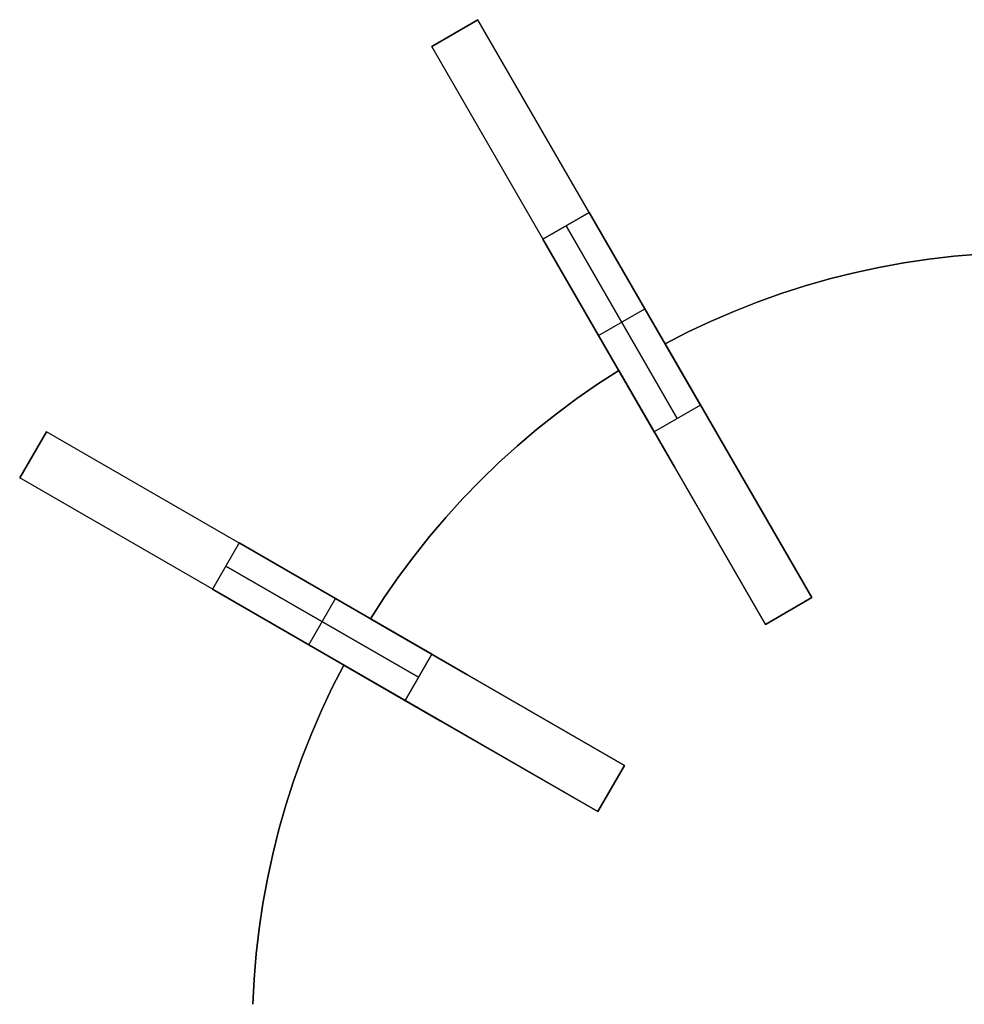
# Model space of a CAD drawing. Header units: millimetres. Extents: x 161 to 3923, y -487 to 1291.
# Tile 2 of 40: x 193 to 405, y 300 to 521. Entities that reach past the tile are written whole.
import ezdxf

# ---------------------------------------------------------------- set-up
doc = ezdxf.new("R2010")
doc.units = ezdxf.units.MM
doc.layers.add('Predeterminada', color=7, linetype='Continuous')

msp = doc.modelspace()

# ---------------------------------------------------------------- linework, layer by layer
at = {"layer": 'Predeterminada', "color": 254, "true_color": 0xf3e5b7}
for points in [[(295.74, 521.22), (285.35, 515.22)], [(295.74, 521.22), (285.35, 515.22)], [(285.35, 515.22), (295.74, 521.22)], [(285.35, 515.22), (295.74, 521.22)], [(370.74, 391.32), (295.74, 521.22)], [(360.35, 385.32), (285.35, 515.22)], [(310.35, 471.92), (320.74, 477.92)], [(320.74, 477.92), (310.35, 471.92)], [(345.74, 434.62), (320.74, 477.92)], [(320.74, 477.92), (345.74, 434.62)], [(315.54, 474.92), (340.54, 431.62)], [(340.54, 431.62), (315.54, 474.92)], [(310.35, 471.92), (335.35, 428.62)], [(335.35, 428.62), (310.35, 471.92)], [(337.79, 448.39), (342.85, 450.98), (348, 453.41), (353.22, 455.66), (358.51, 457.75), (363.87, 459.66), (369.28, 461.4), (374.75, 462.96), (380.27, 464.34), (385.83, 465.55), (391.42, 466.57), (397.05, 467.41), (402.7, 468.06), (408.36, 468.53), (414.04, 468.82)], [(414.04, 468.82), (408.36, 468.53), (402.7, 468.06), (397.05, 467.41), (391.42, 466.57), (385.83, 465.55), (380.27, 464.34), (374.75, 462.96), (369.28, 461.4), (363.87, 459.66), (358.51, 457.75), (353.22, 455.66), (348, 453.41), (342.85, 450.98), (337.79, 448.39)], [(337.79, 448.39), (342.85, 450.98), (348, 453.41), (353.22, 455.66), (358.51, 457.75), (363.87, 459.66), (369.28, 461.4), (374.75, 462.96), (380.27, 464.34), (385.83, 465.55), (391.42, 466.57), (397.05, 467.41), (402.7, 468.06), (408.36, 468.53), (414.04, 468.82)], [(322.85, 450.27), (333.24, 456.27)], [(322.85, 450.27), (333.24, 456.27)], [(350.3, 426.72), (337.79, 448.39)], [(337.79, 448.39), (350.3, 426.72)], [(271.58, 386.57), (274.67, 391.34), (277.91, 396.02), (281.3, 400.58), (284.84, 405.03), (288.52, 409.37), (292.34, 413.58), (296.3, 417.67), (300.39, 421.62), (304.6, 425.44), (308.93, 429.13), (313.39, 432.66), (317.95, 436.06), (322.62, 439.3), (327.4, 442.39)], [(327.4, 442.39), (322.62, 439.3), (317.95, 436.06), (313.39, 432.66), (308.93, 429.13), (304.6, 425.44), (300.39, 421.62), (296.3, 417.67), (292.34, 413.58), (288.52, 409.37), (284.84, 405.03), (281.3, 400.58), (277.91, 396.02), (274.67, 391.34), (271.58, 386.57)], [(271.58, 386.57), (274.67, 391.34), (277.91, 396.02), (281.3, 400.58), (284.84, 405.03), (288.52, 409.37), (292.34, 413.58), (296.3, 417.67), (300.39, 421.62), (304.6, 425.44), (308.93, 429.13), (313.39, 432.66), (317.95, 436.06), (322.62, 439.3), (327.4, 442.39)], [(327.4, 442.39), (339.91, 420.72)], [(339.91, 420.72), (327.4, 442.39)], [(345.74, 434.62), (335.35, 428.62)], [(345.74, 434.62), (335.35, 428.62)], [(198.74, 428.62), (192.74, 418.23)], [(198.74, 428.62), (192.74, 418.23)], [(192.74, 418.23), (198.74, 428.62)], [(192.74, 418.23), (198.74, 428.62)], [(328.65, 353.62), (198.74, 428.62)], [(370.74, 391.32), (350.3, 426.72)], [(350.3, 426.72), (370.74, 391.32)], [(339.91, 420.72), (360.35, 385.32)], [(360.35, 385.32), (339.91, 420.72)], [(322.65, 343.23), (192.74, 418.23)], [(242.04, 403.62), (236.04, 393.23)], [(242.04, 403.62), (236.04, 393.23)], [(285.35, 378.62), (242.04, 403.62)], [(242.04, 403.62), (285.35, 378.62)], [(239.04, 398.42), (282.35, 373.42)], [(282.35, 373.42), (239.04, 398.42)], [(236.04, 393.23), (279.35, 368.23)], [(279.35, 368.23), (236.04, 393.23)], [(257.69, 380.73), (263.69, 391.12)], [(257.69, 380.73), (263.69, 391.12)], [(360.35, 385.32), (370.74, 391.32)], [(360.35, 385.32), (370.74, 391.32)], [(360.35, 385.32), (370.74, 391.32)], [(370.74, 391.32), (360.35, 385.32)], [(360.35, 385.32), (370.74, 391.32)], [(360.35, 385.32), (370.74, 391.32)], [(293.24, 374.06), (271.58, 386.57)], [(271.58, 386.57), (293.24, 374.06)], [(279.35, 368.23), (285.35, 378.62)], [(285.35, 378.62), (279.35, 368.23)], [(245.15, 299.92), (245.43, 305.6), (245.91, 311.27), (246.56, 316.92), (247.4, 322.55), (248.42, 328.14), (249.62, 333.7), (251.01, 339.22), (252.57, 344.69), (254.31, 350.1), (256.22, 355.46), (258.3, 360.75), (260.56, 365.97), (262.99, 371.11), (265.58, 376.18)], [(265.58, 376.18), (262.99, 371.11), (260.56, 365.97), (258.3, 360.75), (256.22, 355.46), (254.31, 350.1), (252.57, 344.69), (251.01, 339.22), (249.62, 333.7), (248.42, 328.14), (247.4, 322.55), (246.56, 316.92), (245.91, 311.27), (245.43, 305.6), (245.15, 299.92)], [(245.15, 299.92), (245.43, 305.6), (245.91, 311.27), (246.56, 316.92), (247.4, 322.55), (248.42, 328.14), (249.62, 333.7), (251.01, 339.22), (252.57, 344.69), (254.31, 350.1), (256.22, 355.46), (258.3, 360.75), (260.56, 365.97), (262.99, 371.11), (265.58, 376.18)], [(265.58, 376.18), (287.24, 363.67)], [(287.24, 363.67), (265.58, 376.18)], [(328.65, 353.62), (293.24, 374.06)], [(293.24, 374.06), (328.65, 353.62)], [(287.24, 363.67), (322.65, 343.23)], [(322.65, 343.23), (287.24, 363.67)], [(322.65, 343.23), (328.65, 353.62)], [(322.65, 343.23), (328.65, 353.62)], [(322.65, 343.23), (328.65, 353.62)], [(328.65, 353.62), (322.65, 343.23)], [(322.65, 343.23), (328.65, 353.62)], [(322.65, 343.23), (328.65, 353.62)]]:
    msp.add_lwpolyline(points, dxfattribs=at)
at = {"layer": 'Predeterminada', "color": 254, "true_color": 0xf3e5b7, "extrusion": (1, 0, 0)}
for points in [[(521.22, 796.79), (521.22, 1146.79)], [(518.22, 796.79), (518.22, 1146.79)], [(515.22, 796.79), (515.22, 1146.79)], [(456.27, 746.79), (456.27, 1196.79)], [(450.27, 746.79), (450.27, 1196.79)], [(448.39, 874.79), (448.39, 886.79)], [(442.39, 874.79), (442.39, 886.79)], [(428.62, 771.79), (428.62, 1121.79)], [(423.42, 771.79), (423.42, 1121.79)], [(418.23, 771.79), (418.23, 1121.79)], [(391.12, 721.79), (391.12, 1171.79)], [(391.32, 874.79), (391.32, 796.79)], [(391.32, 1146.79), (391.32, 886.79)], [(388.32, 874.79), (388.32, 796.79)], [(388.32, 1146.79), (388.32, 886.79)], [(386.57, 874.79), (386.57, 886.79)], [(385.32, 874.79), (385.32, 796.79)], [(385.32, 1146.79), (385.32, 886.79)], [(380.73, 721.79), (380.73, 1171.79)], [(376.18, 874.79), (376.18, 886.79)], [(353.62, 874.79), (353.62, 771.79)], [(353.62, 1121.79), (353.62, 886.79)], [(348.42, 874.79), (348.42, 771.79)], [(348.42, 1121.79), (348.42, 886.79)], [(343.23, 874.79), (343.23, 771.79)], [(343.23, 1121.79), (343.23, 886.79)]]:
    msp.add_lwpolyline(points, dxfattribs=at)
at = {"layer": 'Predeterminada', "color": 254, "true_color": 0xf3e5b7, "extrusion": (0.866025, 0.5, -2.20147e-14)}
msp.add_lwpolyline([(303.52, 1146.79), (303.49, 1148.5), (303.41, 1150.2), (303.26, 1151.9), (303.06, 1153.6), (302.8, 1155.29), (302.48, 1156.96), (302.1, 1158.63), (301.67, 1160.28), (301.18, 1161.92), (300.64, 1163.53), (300.04, 1165.13), (299.38, 1166.71), (298.68, 1168.26), (297.92, 1169.79), (297.11, 1171.3), (296.24, 1172.77), (295.33, 1174.21), (294.37, 1175.62), (293.36, 1177), (292.31, 1178.34), (291.21, 1179.65), (290.07, 1180.92), (288.88, 1182.15), (287.65, 1183.33), (286.38, 1184.48), (285.08, 1185.58), (283.74, 1186.63), (282.36, 1187.64), (280.95, 1188.6), (279.5, 1189.51), (278.03, 1190.37), (276.53, 1191.18), (275, 1191.94), (273.44, 1192.65), (271.87, 1193.3), (270.27, 1193.9), (268.65, 1194.45), (267.01, 1194.94), (265.36, 1195.37), (263.7, 1195.74), (262.02, 1196.06), (260.33, 1196.32), (258.64, 1196.53), (256.94, 1196.67), (255.23, 1196.76), (253.52, 1196.79)], dxfattribs=at)
at = {"layer": 'Predeterminada', "color": 254, "true_color": 0xf3e5b7, "extrusion": (0.866025, 0.5, 2.12984e-14)}
msp.add_lwpolyline([(253.52, 746.79), (255.23, 746.82), (256.94, 746.91), (258.64, 747.05), (260.33, 747.26), (262.02, 747.52), (263.7, 747.84), (265.36, 748.21), (267.01, 748.64), (268.65, 749.13), (270.27, 749.68), (271.87, 750.28), (273.44, 750.93), (275, 751.64), (276.53, 752.4), (278.03, 753.21), (279.5, 754.07), (280.95, 754.98), (282.36, 755.94), (283.74, 756.95), (285.08, 758), (286.38, 759.1), (287.65, 760.25), (288.88, 761.43), (290.07, 762.66), (291.21, 763.93), (292.31, 765.24), (293.36, 766.58), (294.37, 767.96), (295.33, 769.37), (296.24, 770.81), (297.11, 772.28), (297.92, 773.79), (298.68, 775.32), (299.38, 776.87), (300.04, 778.45), (300.64, 780.05), (301.18, 781.66), (301.67, 783.3), (302.1, 784.95), (302.48, 786.62), (302.8, 788.29), (303.06, 789.98), (303.26, 791.68), (303.41, 793.38), (303.49, 795.08), (303.52, 796.79)], dxfattribs=at)
at = {"layer": 'Predeterminada', "color": 254, "true_color": 0xf3e5b7, "extrusion": (0.866025, 0.5, -2.26138e-13)}
msp.add_lwpolyline([(303.52, 1146.79), (303.49, 1148.5), (303.41, 1150.2), (303.26, 1151.9), (303.06, 1153.6), (302.8, 1155.29), (302.48, 1156.96), (302.1, 1158.63), (301.67, 1160.28), (301.18, 1161.92), (300.64, 1163.53), (300.04, 1165.13), (299.38, 1166.71), (298.68, 1168.26), (297.92, 1169.79), (297.11, 1171.3), (296.24, 1172.77), (295.33, 1174.21), (294.37, 1175.62), (293.36, 1177), (292.31, 1178.34), (291.21, 1179.65), (290.07, 1180.92), (288.88, 1182.15), (287.65, 1183.33), (286.38, 1184.48), (285.08, 1185.58), (283.74, 1186.63), (282.36, 1187.64), (280.95, 1188.6), (279.5, 1189.51), (278.03, 1190.37), (276.53, 1191.18), (275, 1191.94), (273.44, 1192.65), (271.87, 1193.3), (270.27, 1193.9), (268.65, 1194.45), (267.01, 1194.94), (265.36, 1195.37), (263.7, 1195.74), (262.02, 1196.06), (260.33, 1196.32), (258.64, 1196.53), (256.94, 1196.67), (255.23, 1196.76), (253.52, 1196.79)], dxfattribs=at)
at = {"layer": 'Predeterminada', "color": 254, "true_color": 0xf3e5b7, "extrusion": (0.866025, 0.5, -2.26471e-13)}
msp.add_lwpolyline([(253.52, 746.79), (255.23, 746.82), (256.94, 746.91), (258.64, 747.05), (260.33, 747.26), (262.02, 747.52), (263.7, 747.84), (265.36, 748.21), (267.01, 748.64), (268.65, 749.13), (270.27, 749.68), (271.87, 750.28), (273.44, 750.93), (275, 751.64), (276.53, 752.4), (278.03, 753.21), (279.5, 754.07), (280.95, 754.98), (282.36, 755.94), (283.74, 756.95), (285.08, 758), (286.38, 759.1), (287.65, 760.25), (288.88, 761.43), (290.07, 762.66), (291.21, 763.93), (292.31, 765.24), (293.36, 766.58), (294.37, 767.96), (295.33, 769.37), (296.24, 770.81), (297.11, 772.28), (297.92, 773.79), (298.68, 775.32), (299.38, 776.87), (300.04, 778.45), (300.64, 780.05), (301.18, 781.66), (301.67, 783.3), (302.1, 784.95), (302.48, 786.62), (302.8, 788.29), (303.06, 789.98), (303.26, 791.68), (303.41, 793.38), (303.49, 795.08), (303.52, 796.79)], dxfattribs=at)
at = {"layer": 'Predeterminada', "color": 254, "true_color": 0xf3e5b7, "extrusion": (0.866025, 0.5, -2.81053e-14)}
msp.add_lwpolyline([(303.52, 1146.79), (303.49, 1148.5), (303.41, 1150.2), (303.26, 1151.9), (303.06, 1153.6), (302.8, 1155.29), (302.48, 1156.96), (302.1, 1158.63), (301.67, 1160.28), (301.18, 1161.92), (300.64, 1163.53), (300.04, 1165.13), (299.38, 1166.71), (298.68, 1168.26), (297.92, 1169.79), (297.11, 1171.3), (296.24, 1172.77), (295.33, 1174.21), (294.37, 1175.62), (293.36, 1177), (292.31, 1178.34), (291.21, 1179.65), (290.07, 1180.92), (288.88, 1182.15), (287.65, 1183.33), (286.38, 1184.48), (285.08, 1185.58), (283.74, 1186.63), (282.36, 1187.64), (280.95, 1188.6), (279.5, 1189.51), (278.03, 1190.37), (276.53, 1191.18), (275, 1191.94), (273.44, 1192.65), (271.87, 1193.3), (270.27, 1193.9), (268.65, 1194.45), (267.01, 1194.94), (265.36, 1195.37), (263.7, 1195.74), (262.02, 1196.06), (260.33, 1196.32), (258.64, 1196.53), (256.94, 1196.67), (255.23, 1196.76), (253.52, 1196.79)], dxfattribs=at)
at = {"layer": 'Predeterminada', "color": 254, "true_color": 0xf3e5b7, "extrusion": (0.866025, 0.5, 2.16065e-14)}
msp.add_lwpolyline([(253.52, 746.79), (255.23, 746.82), (256.94, 746.91), (258.64, 747.05), (260.33, 747.26), (262.02, 747.52), (263.7, 747.84), (265.36, 748.21), (267.01, 748.64), (268.65, 749.13), (270.27, 749.68), (271.87, 750.28), (273.44, 750.93), (275, 751.64), (276.53, 752.4), (278.03, 753.21), (279.5, 754.07), (280.95, 754.98), (282.36, 755.94), (283.74, 756.95), (285.08, 758), (286.38, 759.1), (287.65, 760.25), (288.88, 761.43), (290.07, 762.66), (291.21, 763.93), (292.31, 765.24), (293.36, 766.58), (294.37, 767.96), (295.33, 769.37), (296.24, 770.81), (297.11, 772.28), (297.92, 773.79), (298.68, 775.32), (299.38, 776.87), (300.04, 778.45), (300.64, 780.05), (301.18, 781.66), (301.67, 783.3), (302.1, 784.95), (302.48, 786.62), (302.8, 788.29), (303.06, 789.98), (303.26, 791.68), (303.41, 793.38), (303.49, 795.08), (303.52, 796.79)], dxfattribs=at)
at = {"layer": 'Predeterminada', "color": 254, "true_color": 0xf3e5b7, "extrusion": (0.866025, 0.5, -2.49763e-14)}
msp.add_lwpolyline([(153.52, 796.79), (153.55, 795.08), (153.64, 793.38), (153.79, 791.68), (153.99, 789.98), (154.25, 788.29), (154.57, 786.62), (154.94, 784.95), (155.38, 783.3), (155.87, 781.66), (156.41, 780.05), (157.01, 778.45), (157.66, 776.87), (158.37, 775.32), (159.13, 773.79), (159.94, 772.28), (160.8, 770.81), (161.71, 769.37), (162.67, 767.96), (163.68, 766.58), (164.74, 765.24), (165.84, 763.93), (166.98, 762.66), (168.17, 761.43), (169.4, 760.25), (170.66, 759.1), (171.97, 758), (173.31, 756.95), (174.69, 755.94), (176.1, 754.98), (177.54, 754.07), (179.02, 753.21), (180.52, 752.4), (182.05, 751.64), (183.6, 750.93), (185.18, 750.28), (186.78, 749.68), (188.4, 749.13), (190.03, 748.64), (191.69, 748.21), (193.35, 747.84), (195.03, 747.52), (196.71, 747.26), (198.41, 747.05), (200.11, 746.91), (201.82, 746.82), (203.52, 746.79)], dxfattribs=at)
at = {"layer": 'Predeterminada', "color": 254, "true_color": 0xf3e5b7, "extrusion": (0.866025, 0.5, 1.88243e-14)}
msp.add_lwpolyline([(203.52, 1196.79), (201.82, 1196.76), (200.11, 1196.67), (198.41, 1196.53), (196.71, 1196.32), (195.03, 1196.06), (193.35, 1195.74), (191.69, 1195.37), (190.03, 1194.94), (188.4, 1194.45), (186.78, 1193.9), (185.18, 1193.3), (183.6, 1192.65), (182.05, 1191.94), (180.52, 1191.18), (179.02, 1190.37), (177.54, 1189.51), (176.1, 1188.6), (174.69, 1187.64), (173.31, 1186.63), (171.97, 1185.58), (170.66, 1184.48), (169.4, 1183.33), (168.17, 1182.15), (166.98, 1180.92), (165.84, 1179.65), (164.74, 1178.34), (163.68, 1177), (162.67, 1175.62), (161.71, 1174.21), (160.8, 1172.77), (159.94, 1171.3), (159.13, 1169.79), (158.37, 1168.26), (157.66, 1166.71), (157.01, 1165.13), (156.41, 1163.53), (155.87, 1161.92), (155.38, 1160.28), (154.94, 1158.63), (154.57, 1156.96), (154.25, 1155.29), (153.99, 1153.6), (153.79, 1151.9), (153.64, 1150.2), (153.55, 1148.5), (153.52, 1146.79)], dxfattribs=at)
at = {"layer": 'Predeterminada', "color": 254, "true_color": 0xf3e5b7, "extrusion": (0.866025, 0.5, 3.40425e-13)}
msp.add_lwpolyline([(153.52, 796.79), (153.55, 795.08), (153.64, 793.38), (153.79, 791.68), (153.99, 789.98), (154.25, 788.29), (154.57, 786.62), (154.94, 784.95), (155.38, 783.3), (155.87, 781.66), (156.41, 780.05), (157.01, 778.45), (157.66, 776.87), (158.37, 775.32), (159.13, 773.79), (159.94, 772.28), (160.8, 770.81), (161.71, 769.37), (162.67, 767.96), (163.68, 766.58), (164.74, 765.24), (165.84, 763.93), (166.98, 762.66), (168.17, 761.43), (169.4, 760.25), (170.66, 759.1), (171.97, 758), (173.31, 756.95), (174.69, 755.94), (176.1, 754.98), (177.54, 754.07), (179.02, 753.21), (180.52, 752.4), (182.05, 751.64), (183.6, 750.93), (185.18, 750.28), (186.78, 749.68), (188.4, 749.13), (190.03, 748.64), (191.69, 748.21), (193.35, 747.84), (195.03, 747.52), (196.71, 747.26), (198.41, 747.05), (200.11, 746.91), (201.82, 746.82), (203.52, 746.79)], dxfattribs=at)
at = {"layer": 'Predeterminada', "color": 254, "true_color": 0xf3e5b7, "extrusion": (0.866025, 0.5, -2.2645e-13)}
msp.add_lwpolyline([(203.52, 1196.79), (201.82, 1196.76), (200.11, 1196.67), (198.41, 1196.53), (196.71, 1196.32), (195.03, 1196.06), (193.35, 1195.74), (191.69, 1195.37), (190.03, 1194.94), (188.4, 1194.45), (186.78, 1193.9), (185.18, 1193.3), (183.6, 1192.65), (182.05, 1191.94), (180.52, 1191.18), (179.02, 1190.37), (177.54, 1189.51), (176.1, 1188.6), (174.69, 1187.64), (173.31, 1186.63), (171.97, 1185.58), (170.66, 1184.48), (169.4, 1183.33), (168.17, 1182.15), (166.98, 1180.92), (165.84, 1179.65), (164.74, 1178.34), (163.68, 1177), (162.67, 1175.62), (161.71, 1174.21), (160.8, 1172.77), (159.94, 1171.3), (159.13, 1169.79), (158.37, 1168.26), (157.66, 1166.71), (157.01, 1165.13), (156.41, 1163.53), (155.87, 1161.92), (155.38, 1160.28), (154.94, 1158.63), (154.57, 1156.96), (154.25, 1155.29), (153.99, 1153.6), (153.79, 1151.9), (153.64, 1150.2), (153.55, 1148.5), (153.52, 1146.79)], dxfattribs=at)
at = {"layer": 'Predeterminada', "color": 254, "true_color": 0xf3e5b7, "extrusion": (0.5, 0.866025, -8.62329e-15)}
msp.add_lwpolyline([(42.19, 1121.79), (42.16, 1123.5), (42.08, 1125.2), (41.93, 1126.9), (41.73, 1128.6), (41.47, 1130.29), (41.15, 1131.96), (40.77, 1133.63), (40.34, 1135.28), (39.85, 1136.92), (39.31, 1138.53), (38.71, 1140.13), (38.05, 1141.71), (37.35, 1143.26), (36.59, 1144.79), (35.78, 1146.3), (34.91, 1147.77), (34, 1149.21), (33.04, 1150.62), (32.03, 1152), (30.98, 1153.34), (29.88, 1154.65), (28.74, 1155.92), (27.55, 1157.15), (26.32, 1158.33), (25.05, 1159.48), (23.75, 1160.58), (22.41, 1161.63), (21.03, 1162.64), (19.62, 1163.6), (18.17, 1164.51), (16.7, 1165.37), (15.2, 1166.18), (13.67, 1166.94), (12.11, 1167.65), (10.54, 1168.3), (8.94, 1168.9), (7.32, 1169.45), (5.68, 1169.94), (4.03, 1170.37), (2.37, 1170.74), (0.69, 1171.06), (-1, 1171.32), (-2.69, 1171.53), (-4.39, 1171.67), (-6.1, 1171.76), (-7.81, 1171.79)], dxfattribs=at)
at = {"layer": 'Predeterminada', "color": 254, "true_color": 0xf3e5b7, "extrusion": (0.5, 0.866025, 6.29508e-16)}
msp.add_lwpolyline([(-7.81, 721.79), (-6.1, 721.82), (-4.39, 721.91), (-2.69, 722.05), (-1, 722.26), (0.69, 722.52), (2.37, 722.84), (4.03, 723.21), (5.68, 723.64), (7.32, 724.13), (8.94, 724.68), (10.54, 725.28), (12.11, 725.93), (13.67, 726.64), (15.2, 727.4), (16.7, 728.21), (18.17, 729.07), (19.62, 729.98), (21.03, 730.94), (22.41, 731.95), (23.75, 733), (25.05, 734.1), (26.32, 735.25), (27.55, 736.43), (28.74, 737.66), (29.88, 738.93), (30.98, 740.24), (32.03, 741.58), (33.04, 742.96), (34, 744.37), (34.91, 745.81), (35.78, 747.28), (36.59, 748.79), (37.35, 750.32), (38.05, 751.87), (38.71, 753.45), (39.31, 755.05), (39.85, 756.66), (40.34, 758.3), (40.77, 759.95), (41.15, 761.62), (41.47, 763.29), (41.73, 764.98), (41.93, 766.68), (42.08, 768.38), (42.16, 770.08), (42.19, 771.79)], dxfattribs=at)
at = {"layer": 'Predeterminada', "color": 254, "true_color": 0xf3e5b7, "extrusion": (0.866025, 0.5, -1.99295e-14)}
msp.add_lwpolyline([(153.52, 796.79), (153.55, 795.08), (153.64, 793.38), (153.79, 791.68), (153.99, 789.98), (154.25, 788.29), (154.57, 786.62), (154.94, 784.95), (155.38, 783.3), (155.87, 781.66), (156.41, 780.05), (157.01, 778.45), (157.66, 776.87), (158.37, 775.32), (159.13, 773.79), (159.94, 772.28), (160.8, 770.81), (161.71, 769.37), (162.67, 767.96), (163.68, 766.58), (164.74, 765.24), (165.84, 763.93), (166.98, 762.66), (168.17, 761.43), (169.4, 760.25), (170.66, 759.1), (171.97, 758), (173.31, 756.95), (174.69, 755.94), (176.1, 754.98), (177.54, 754.07), (179.02, 753.21), (180.52, 752.4), (182.05, 751.64), (183.6, 750.93), (185.18, 750.28), (186.78, 749.68), (188.4, 749.13), (190.03, 748.64), (191.69, 748.21), (193.35, 747.84), (195.03, 747.52), (196.71, 747.26), (198.41, 747.05), (200.11, 746.91), (201.82, 746.82), (203.52, 746.79)], dxfattribs=at)
at = {"layer": 'Predeterminada', "color": 254, "true_color": 0xf3e5b7, "extrusion": (0.866025, 0.5, 1.93642e-14)}
msp.add_lwpolyline([(203.52, 1196.79), (201.82, 1196.76), (200.11, 1196.67), (198.41, 1196.53), (196.71, 1196.32), (195.03, 1196.06), (193.35, 1195.74), (191.69, 1195.37), (190.03, 1194.94), (188.4, 1194.45), (186.78, 1193.9), (185.18, 1193.3), (183.6, 1192.65), (182.05, 1191.94), (180.52, 1191.18), (179.02, 1190.37), (177.54, 1189.51), (176.1, 1188.6), (174.69, 1187.64), (173.31, 1186.63), (171.97, 1185.58), (170.66, 1184.48), (169.4, 1183.33), (168.17, 1182.15), (166.98, 1180.92), (165.84, 1179.65), (164.74, 1178.34), (163.68, 1177), (162.67, 1175.62), (161.71, 1174.21), (160.8, 1172.77), (159.94, 1171.3), (159.13, 1169.79), (158.37, 1168.26), (157.66, 1166.71), (157.01, 1165.13), (156.41, 1163.53), (155.87, 1161.92), (155.38, 1160.28), (154.94, 1158.63), (154.57, 1156.96), (154.25, 1155.29), (153.99, 1153.6), (153.79, 1151.9), (153.64, 1150.2), (153.55, 1148.5), (153.52, 1146.79)], dxfattribs=at)
at = {"layer": 'Predeterminada', "color": 254, "true_color": 0xf3e5b7, "extrusion": (0.5, 0.866025, -9.26362e-16)}
msp.add_lwpolyline([(42.19, 1121.79), (42.16, 1123.5), (42.08, 1125.2), (41.93, 1126.9), (41.73, 1128.6), (41.47, 1130.29), (41.15, 1131.96), (40.77, 1133.63), (40.34, 1135.28), (39.85, 1136.92), (39.31, 1138.53), (38.71, 1140.13), (38.05, 1141.71), (37.35, 1143.26), (36.59, 1144.79), (35.78, 1146.3), (34.91, 1147.77), (34, 1149.21), (33.04, 1150.62), (32.03, 1152), (30.98, 1153.34), (29.88, 1154.65), (28.74, 1155.92), (27.55, 1157.15), (26.32, 1158.33), (25.05, 1159.48), (23.75, 1160.58), (22.41, 1161.63), (21.03, 1162.64), (19.62, 1163.6), (18.17, 1164.51), (16.7, 1165.37), (15.2, 1166.18), (13.67, 1166.94), (12.11, 1167.65), (10.54, 1168.3), (8.94, 1168.9), (7.32, 1169.45), (5.68, 1169.94), (4.03, 1170.37), (2.37, 1170.74), (0.69, 1171.06), (-1, 1171.32), (-2.69, 1171.53), (-4.39, 1171.67), (-6.1, 1171.76), (-7.81, 1171.79)], dxfattribs=at)
at = {"layer": 'Predeterminada', "color": 254, "true_color": 0xf3e5b7, "extrusion": (0.5, 0.866025, 7.97171e-16)}
msp.add_lwpolyline([(-7.81, 721.79), (-6.1, 721.82), (-4.39, 721.91), (-2.69, 722.05), (-1, 722.26), (0.69, 722.52), (2.37, 722.84), (4.03, 723.21), (5.68, 723.64), (7.32, 724.13), (8.94, 724.68), (10.54, 725.28), (12.11, 725.93), (13.67, 726.64), (15.2, 727.4), (16.7, 728.21), (18.17, 729.07), (19.62, 729.98), (21.03, 730.94), (22.41, 731.95), (23.75, 733), (25.05, 734.1), (26.32, 735.25), (27.55, 736.43), (28.74, 737.66), (29.88, 738.93), (30.98, 740.24), (32.03, 741.58), (33.04, 742.96), (34, 744.37), (34.91, 745.81), (35.78, 747.28), (36.59, 748.79), (37.35, 750.32), (38.05, 751.87), (38.71, 753.45), (39.31, 755.05), (39.85, 756.66), (40.34, 758.3), (40.77, 759.95), (41.15, 761.62), (41.47, 763.29), (41.73, 764.98), (41.93, 766.68), (42.08, 768.38), (42.16, 770.08), (42.19, 771.79)], dxfattribs=at)
at = {"layer": 'Predeterminada', "color": 254, "true_color": 0xf3e5b7, "extrusion": (0.5, 0.866025, -8.14242e-15)}
msp.add_lwpolyline([(42.19, 1121.79), (42.16, 1123.5), (42.08, 1125.2), (41.93, 1126.9), (41.73, 1128.6), (41.47, 1130.29), (41.15, 1131.96), (40.77, 1133.63), (40.34, 1135.28), (39.85, 1136.92), (39.31, 1138.53), (38.71, 1140.13), (38.05, 1141.71), (37.35, 1143.26), (36.59, 1144.79), (35.78, 1146.3), (34.91, 1147.77), (34, 1149.21), (33.04, 1150.62), (32.03, 1152), (30.98, 1153.34), (29.88, 1154.65), (28.74, 1155.92), (27.55, 1157.15), (26.32, 1158.33), (25.05, 1159.48), (23.75, 1160.58), (22.41, 1161.63), (21.03, 1162.64), (19.62, 1163.6), (18.17, 1164.51), (16.7, 1165.37), (15.2, 1166.18), (13.67, 1166.94), (12.11, 1167.65), (10.54, 1168.3), (8.94, 1168.9), (7.32, 1169.45), (5.68, 1169.94), (4.03, 1170.37), (2.37, 1170.74), (0.69, 1171.06), (-1, 1171.32), (-2.69, 1171.53), (-4.39, 1171.67), (-6.1, 1171.76), (-7.81, 1171.79)], dxfattribs=at)
at = {"layer": 'Predeterminada', "color": 254, "true_color": 0xf3e5b7, "extrusion": (0.5, 0.866025, -9.71232e-16)}
msp.add_lwpolyline([(-7.81, 721.79), (-6.1, 721.82), (-4.39, 721.91), (-2.69, 722.05), (-1, 722.26), (0.69, 722.52), (2.37, 722.84), (4.03, 723.21), (5.68, 723.64), (7.32, 724.13), (8.94, 724.68), (10.54, 725.28), (12.11, 725.93), (13.67, 726.64), (15.2, 727.4), (16.7, 728.21), (18.17, 729.07), (19.62, 729.98), (21.03, 730.94), (22.41, 731.95), (23.75, 733), (25.05, 734.1), (26.32, 735.25), (27.55, 736.43), (28.74, 737.66), (29.88, 738.93), (30.98, 740.24), (32.03, 741.58), (33.04, 742.96), (34, 744.37), (34.91, 745.81), (35.78, 747.28), (36.59, 748.79), (37.35, 750.32), (38.05, 751.87), (38.71, 753.45), (39.31, 755.05), (39.85, 756.66), (40.34, 758.3), (40.77, 759.95), (41.15, 761.62), (41.47, 763.29), (41.73, 764.98), (41.93, 766.68), (42.08, 768.38), (42.16, 770.08), (42.19, 771.79)], dxfattribs=at)
at = {"layer": 'Predeterminada', "color": 254, "true_color": 0xf3e5b7, "extrusion": (0.5, 0.866025, 8.23393e-16)}
msp.add_lwpolyline([(-107.81, 771.79), (-107.78, 770.08), (-107.69, 768.38), (-107.54, 766.68), (-107.34, 764.98), (-107.08, 763.29), (-106.76, 761.62), (-106.38, 759.95), (-105.95, 758.3), (-105.46, 756.66), (-104.92, 755.05), (-104.32, 753.45), (-103.67, 751.87), (-102.96, 750.32), (-102.2, 748.79), (-101.39, 747.28), (-100.53, 745.81), (-99.62, 744.37), (-98.66, 742.96), (-97.65, 741.58), (-96.59, 740.24), (-95.49, 738.93), (-94.35, 737.66), (-93.16, 736.43), (-91.93, 735.25), (-90.67, 734.1), (-89.36, 733), (-88.02, 731.95), (-86.64, 730.94), (-85.23, 729.98), (-83.79, 729.07), (-82.31, 728.21), (-80.81, 727.4), (-79.28, 726.64), (-77.73, 725.93), (-76.15, 725.28), (-74.55, 724.68), (-72.93, 724.13), (-71.3, 723.64), (-69.64, 723.21), (-67.98, 722.84), (-66.3, 722.52), (-64.61, 722.26), (-62.92, 722.05), (-61.22, 721.91), (-59.51, 721.82), (-57.81, 721.79)], dxfattribs=at)
at = {"layer": 'Predeterminada', "color": 254, "true_color": 0xf3e5b7, "extrusion": (0.5, 0.866025, 9.22572e-16)}
msp.add_lwpolyline([(-57.81, 1171.79), (-59.51, 1171.76), (-61.22, 1171.67), (-62.92, 1171.53), (-64.61, 1171.32), (-66.3, 1171.06), (-67.98, 1170.74), (-69.64, 1170.37), (-71.3, 1169.94), (-72.93, 1169.45), (-74.55, 1168.9), (-76.15, 1168.3), (-77.73, 1167.65), (-79.28, 1166.94), (-80.81, 1166.18), (-82.31, 1165.37), (-83.79, 1164.51), (-85.23, 1163.6), (-86.64, 1162.64), (-88.02, 1161.63), (-89.36, 1160.58), (-90.67, 1159.48), (-91.93, 1158.33), (-93.16, 1157.15), (-94.35, 1155.92), (-95.49, 1154.65), (-96.59, 1153.34), (-97.65, 1152), (-98.66, 1150.62), (-99.62, 1149.21), (-100.53, 1147.77), (-101.39, 1146.3), (-102.2, 1144.79), (-102.96, 1143.26), (-103.67, 1141.71), (-104.32, 1140.13), (-104.92, 1138.53), (-105.46, 1136.92), (-105.95, 1135.28), (-106.38, 1133.63), (-106.76, 1131.96), (-107.08, 1130.29), (-107.34, 1128.6), (-107.54, 1126.9), (-107.69, 1125.2), (-107.78, 1123.5), (-107.81, 1121.79)], dxfattribs=at)
at = {"layer": 'Predeterminada', "color": 254, "true_color": 0xf3e5b7, "extrusion": (0.5, 0.866025, -4.54558e-13)}
msp.add_lwpolyline([(-107.81, 771.79), (-107.78, 770.08), (-107.69, 768.38), (-107.54, 766.68), (-107.34, 764.98), (-107.08, 763.29), (-106.76, 761.62), (-106.38, 759.95), (-105.95, 758.3), (-105.46, 756.66), (-104.92, 755.05), (-104.32, 753.45), (-103.67, 751.87), (-102.96, 750.32), (-102.2, 748.79), (-101.39, 747.28), (-100.53, 745.81), (-99.62, 744.37), (-98.66, 742.96), (-97.65, 741.58), (-96.59, 740.24), (-95.49, 738.93), (-94.35, 737.66), (-93.16, 736.43), (-91.93, 735.25), (-90.67, 734.1), (-89.36, 733), (-88.02, 731.95), (-86.64, 730.94), (-85.23, 729.98), (-83.79, 729.07), (-82.31, 728.21), (-80.81, 727.4), (-79.28, 726.64), (-77.73, 725.93), (-76.15, 725.28), (-74.55, 724.68), (-72.93, 724.13), (-71.3, 723.64), (-69.64, 723.21), (-67.98, 722.84), (-66.3, 722.52), (-64.61, 722.26), (-62.92, 722.05), (-61.22, 721.91), (-59.51, 721.82), (-57.81, 721.79)], dxfattribs=at)
at = {"layer": 'Predeterminada', "color": 254, "true_color": 0xf3e5b7, "extrusion": (0.5, 0.866025, 9.9133e-16)}
msp.add_lwpolyline([(-57.81, 1171.79), (-59.51, 1171.76), (-61.22, 1171.67), (-62.92, 1171.53), (-64.61, 1171.32), (-66.3, 1171.06), (-67.98, 1170.74), (-69.64, 1170.37), (-71.3, 1169.94), (-72.93, 1169.45), (-74.55, 1168.9), (-76.15, 1168.3), (-77.73, 1167.65), (-79.28, 1166.94), (-80.81, 1166.18), (-82.31, 1165.37), (-83.79, 1164.51), (-85.23, 1163.6), (-86.64, 1162.64), (-88.02, 1161.63), (-89.36, 1160.58), (-90.67, 1159.48), (-91.93, 1158.33), (-93.16, 1157.15), (-94.35, 1155.92), (-95.49, 1154.65), (-96.59, 1153.34), (-97.65, 1152), (-98.66, 1150.62), (-99.62, 1149.21), (-100.53, 1147.77), (-101.39, 1146.3), (-102.2, 1144.79), (-102.96, 1143.26), (-103.67, 1141.71), (-104.32, 1140.13), (-104.92, 1138.53), (-105.46, 1136.92), (-105.95, 1135.28), (-106.38, 1133.63), (-106.76, 1131.96), (-107.08, 1130.29), (-107.34, 1128.6), (-107.54, 1126.9), (-107.69, 1125.2), (-107.78, 1123.5), (-107.81, 1121.79)], dxfattribs=at)
at = {"layer": 'Predeterminada', "color": 254, "true_color": 0xf3e5b7, "extrusion": (0.5, 0.866025, 9.56372e-17)}
msp.add_lwpolyline([(-107.81, 771.79), (-107.78, 770.08), (-107.69, 768.38), (-107.54, 766.68), (-107.34, 764.98), (-107.08, 763.29), (-106.76, 761.62), (-106.38, 759.95), (-105.95, 758.3), (-105.46, 756.66), (-104.92, 755.05), (-104.32, 753.45), (-103.67, 751.87), (-102.96, 750.32), (-102.2, 748.79), (-101.39, 747.28), (-100.53, 745.81), (-99.62, 744.37), (-98.66, 742.96), (-97.65, 741.58), (-96.59, 740.24), (-95.49, 738.93), (-94.35, 737.66), (-93.16, 736.43), (-91.93, 735.25), (-90.67, 734.1), (-89.36, 733), (-88.02, 731.95), (-86.64, 730.94), (-85.23, 729.98), (-83.79, 729.07), (-82.31, 728.21), (-80.81, 727.4), (-79.28, 726.64), (-77.73, 725.93), (-76.15, 725.28), (-74.55, 724.68), (-72.93, 724.13), (-71.3, 723.64), (-69.64, 723.21), (-67.98, 722.84), (-66.3, 722.52), (-64.61, 722.26), (-62.92, 722.05), (-61.22, 721.91), (-59.51, 721.82), (-57.81, 721.79)], dxfattribs=at)
at = {"layer": 'Predeterminada', "color": 254, "true_color": 0xf3e5b7, "extrusion": (0.5, 0.866025, 2.60007e-15)}
msp.add_lwpolyline([(-57.81, 1171.79), (-59.51, 1171.76), (-61.22, 1171.67), (-62.92, 1171.53), (-64.61, 1171.32), (-66.3, 1171.06), (-67.98, 1170.74), (-69.64, 1170.37), (-71.3, 1169.94), (-72.93, 1169.45), (-74.55, 1168.9), (-76.15, 1168.3), (-77.73, 1167.65), (-79.28, 1166.94), (-80.81, 1166.18), (-82.31, 1165.37), (-83.79, 1164.51), (-85.23, 1163.6), (-86.64, 1162.64), (-88.02, 1161.63), (-89.36, 1160.58), (-90.67, 1159.48), (-91.93, 1158.33), (-93.16, 1157.15), (-94.35, 1155.92), (-95.49, 1154.65), (-96.59, 1153.34), (-97.65, 1152), (-98.66, 1150.62), (-99.62, 1149.21), (-100.53, 1147.77), (-101.39, 1146.3), (-102.2, 1144.79), (-102.96, 1143.26), (-103.67, 1141.71), (-104.32, 1140.13), (-104.92, 1138.53), (-105.46, 1136.92), (-105.95, 1135.28), (-106.38, 1133.63), (-106.76, 1131.96), (-107.08, 1130.29), (-107.34, 1128.6), (-107.54, 1126.9), (-107.69, 1125.2), (-107.78, 1123.5), (-107.81, 1121.79)], dxfattribs=at)

doc.saveas('drawing.dxf')
